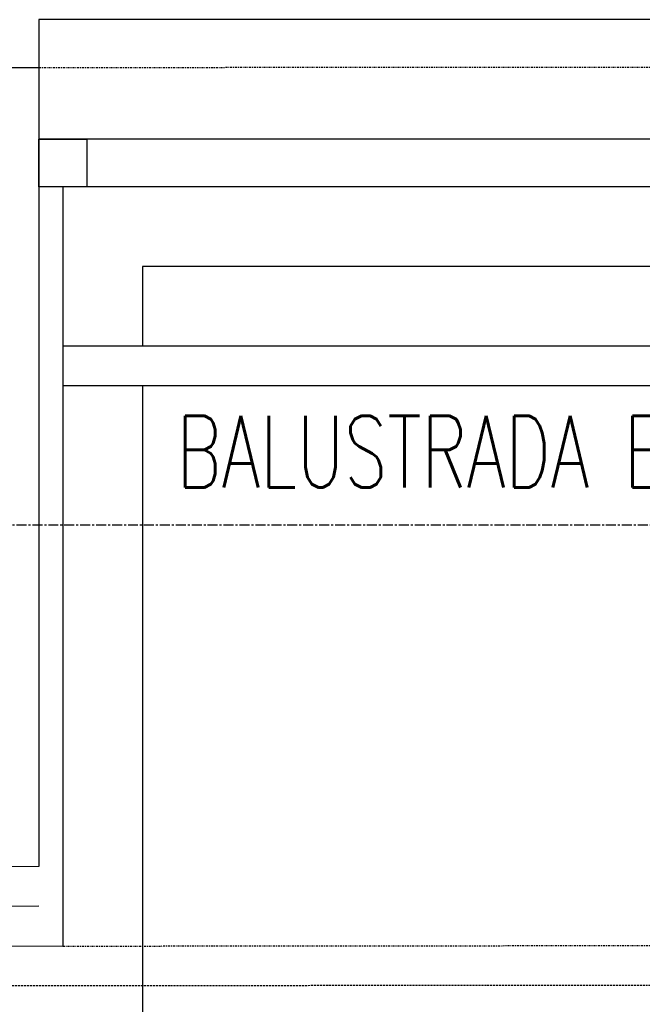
# Model space of a CAD drawing. Header units: inches. Extents: x -145354 to -97635, y 38777 to 78670.
# Tile 111 of 231: x -140342 to -140264, y 50464 to 50588. Entities that reach past the tile are written whole.
import ezdxf

# ---------------------------------------------------------------- set-up
doc = ezdxf.new("R2010")
doc.units = ezdxf.units.IN
doc.header["$MEASUREMENT"] = 0
for name, pattern in [('CENTER', [2, 1.25, -0.25, 0.25, -0.25]), ('DASHDOT', [1, 0.5, -0.25, 0, -0.25]), ('DASHED2', [0.375, 0.25, -0.125])]:
    doc.linetypes.add(name, pattern=pattern)
for name, color, linetype in [('cokół_widok', 255, 'Continuous'), ('Ele-balustrada', 64, 'Continuous'), ('Okn---okna', 5, 'Continuous'), ('Os-osie glowne', 8, 'CENTER'), ('Sc-cegla pelna', 32, 'Continuous'), ('Sc-izolacja term-obrys', 132, 'Continuous'), ('Sc-izolacja term-styropian', 151, 'STYROPIAN-KA'), ('Sc-nadproza kon', 5, 'DASHED2'), ('Sch-opis', 51, 'Continuous'), ('W-idok', 9, 'Continuous')]:
    doc.layers.add(name, color=color, linetype=linetype)
doc.styles.add('ROMANS', font='romans', dxfattribs={"width": 0.85})
doc.linetypes.add('BATTING', pattern='A,0.0001,-0.1,[134,ltypeshp.shx,S=0.1,R=0,X=-0.1,Y=0],-0.2,[134,ltypeshp.shx,S=0.1,R=180,X=0.1,Y=0],-0.1', length=0.4001)
doc.linetypes.add('STYROPIAN-KA', pattern='A,0.0001,-0.1,[135,ltypeshp.shx,S=0.1,R=0,X=-0.1,Y=0],0,[135,ltypeshp.shx,S=0.1,R=180,X=0.1,Y=0],-0.1', length=0.2001)

msp = doc.modelspace()

# ---------------------------------------------------------------- linework, layer by layer
at = {"layer": 'cokół_widok'}
for points in [[(-140028.65, 50546.72), (-140028.71, 50556.72), (-140326.65, 50556.72), (-140326.65, 50546.72)], [(-140326.65, 50541.72), (-140326.65, 50461.29), (-140441.65, 50461.29), (-140441.65, 50541.72)]]:
    msp.add_lwpolyline(points, dxfattribs=at)
at = {"layer": 'Ele-balustrada'}
for p, q in [((-140018.76, 50546.72), (-140336.65, 50546.72)), ((-140018.76, 50541.72), (-140336.65, 50541.72))]:
    msp.add_line(p, q, dxfattribs=at)
at = {"layer": 'Okn---okna'}
for points in [[(-140015.86, 50572.72), (-140339.65, 50572.72)], [(-140333.65, 50572.72), (-140333.65, 50566.72), (-140339.65, 50566.72), (-140339.65, 50572.72), (-140333.65, 50572.72)], [(-140015.86, 50566.72), (-140339.65, 50566.72)]]:
    msp.add_lwpolyline(points, dxfattribs=at)
at = {"layer": 'Os-osie glowne'}
msp.add_line((-143318.47, 50524.29), (-138010.68, 50524.29), dxfattribs=at)
at = {"layer": 'Sc-cegla pelna'}
for p, q in [((-140428.65, 50581.72), (-140339.65, 50581.72)), ((-140339.65, 50581.72), (-140339.65, 50481.36))]:
    msp.add_line(p, q, dxfattribs=at)
msp.add_lwpolyline([(-140339.65, 50481.36), (-140428.65, 50481.28)], dxfattribs=at)
at = {"layer": 'Sc-izolacja term-obrys'}
msp.add_lwpolyline([(-140336.65, 50566.72), (-140336.65, 50471.36), (-140431.65, 50471.27), (-140431.65, 50566.72)], dxfattribs=at)
at = {"layer": 'Sc-izolacja term-styropian', "linetype": 'BATTING', "ltscale": 0.25}
msp.add_lwpolyline([(-140339.65, 50476.36), (-140428.65, 50476.28)], dxfattribs=at)
at = {"layer": 'Sc-nadproza kon', "linetype": 'DASHDOT', "ltscale": 0.5}
for p, q in [((-140339.65, 50581.72), (-140015.85, 50581.9)), ((-140336.65, 50471.36), (-140018.24, 50471.67))]:
    msp.add_line(p, q, dxfattribs=at)
at = {"layer": 'W-idok'}
for p, q in [((-140339.65, 50587.72), (-140339.65, 50581.72)), ((-140015.88, 50587.72), (-140339.65, 50587.72))]:
    msp.add_line(p, q, dxfattribs=at)
at = {"layer": 'W-idok', "linetype": 'DASHED2'}
msp.add_line((-140008.24, 50466.68), (-140346.65, 50466.35), dxfattribs=at)

# ---------------------------------------------------------------- texts
at = {"layer": 'Sch-opis', "style": 'ROMANS', "width": 0.7}
msp.add_text('BALUSTRADA BB6 mocowanie wg.detalu D682/1 ', height=9, dxfattribs=at).set_placement((-140322.39, 50528.96))

doc.saveas('drawing.dxf')
